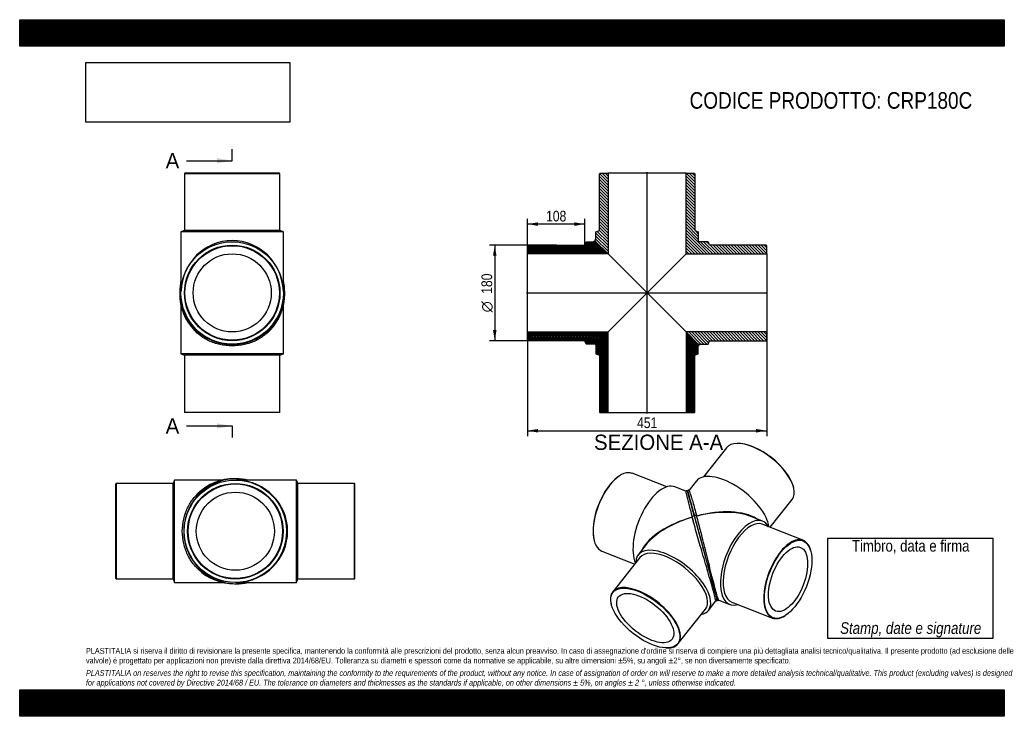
# Model space of a CAD drawing. Header units: millimetres. Extents: x 0 to 1856, y 0 to 1313.
import ezdxf
from ezdxf.enums import TextEntityAlignment as Align
from ezdxf.lldxf.tags import DXFTag

# ---------------------------------------------------------------- set-up
doc = ezdxf.new("R2010")
doc.units = ezdxf.units.MM
doc.header["$LTSCALE"] = 6.25
for name, color, linetype in [('CRP180C', 7, 'Continuous'), ('CRP180C_MIR', 7, 'Continuous'), ('Default', 7, 'Continuous'), ('DV4_Default', 7, 'Continuous')]:
    doc.layers.add(name, color=color, linetype=linetype)
doc.styles.add('SEACAD_Arial_Narrow', font='ARIALN.TTF')
doc.styles.add('SEACAD_Solid_Edge_ANSI', font='seans.ttf')
doc.styles.add('SEACAD_Solid_Edge_ANSI1_Symbols', font='semeca1.ttf')
tags = doc.linetypes.add('CENTER2', pattern=[28.575, 19.05, -3.175, 3.175, -3.175]).pattern_tags.tags
tags[10:11] = [DXFTag(74, 4), DXFTag(75, 0), DXFTag(340, '0'), DXFTag(46, 0.0), DXFTag(50, 0.0), DXFTag(44, 0.0), DXFTag(45, 0.0)]
tags[8:9] = [DXFTag(74, 4), DXFTag(75, 0), DXFTag(340, '0'), DXFTag(46, 0.0), DXFTag(50, 0.0), DXFTag(44, 0.0), DXFTag(45, 0.0)]
tags[6:7] = [DXFTag(74, 4), DXFTag(75, 0), DXFTag(340, '0'), DXFTag(46, 0.0), DXFTag(50, 0.0), DXFTag(44, 0.0), DXFTag(45, 0.0)]
tags[4:5] = [DXFTag(74, 4), DXFTag(75, 0), DXFTag(340, '0'), DXFTag(46, 0.0), DXFTag(50, 0.0), DXFTag(44, 0.0), DXFTag(45, 0.0)]
doc.dimstyles.new('Plastitalia', dxfattribs={"dimtxt": 20, "dimasz": 20, "dimexe": 10, "dimexo": 0, "dimgap": 5, "dimtad": 1, "dimdec": 0, "dimtxsty": 'SEACAD_Arial_Narrow', "dimblk1": '_SE_FILLED', "dimblk2": '_SE_FILLED', "dimsah": 1, "dimcen": 10, "dimadec": 0, "dimazin": 0, "dimtfac": 0.7, "dimtdec": 1, "dimtmove": 0, "dimatfit": 3, "dimfxl": 1, "dimtolj": 1, "dimarcsym": 0})
picture_1 = doc.add_image_def('image1.jpg', size_in_pixel=(4302, 1260))

# ---------------------------------------------------------------- blocks, each defined once
blk = doc.blocks.new('SE')
at = {"layer": 'CRP180C', "color": 7, "linetype": 'Continuous'}
for p, q in [((304.1, 773.9), (304.1, 682.7)), ((497.1, 682.7), (497.1, 773.9)), ((497.1, 682.7), (304.1, 682.7)), ((304.1, 682.7), (310.6, 680.2)), ((490.6, 680.2), (310.6, 680.2)), ((310.6, 680.2), (310.6, 573.2)), ((490.6, 680.2), (497.1, 682.7)), ((490.6, 573.2), (490.6, 680.2)), ((310.6, 573.2), (490.6, 573.2)), ((310.6, 573.2), (311.6, 572.2)), ((489.6, 572.2), (311.6, 572.2)), ((489.6, 572.2), (490.6, 573.2))]:
    blk.add_line(p, q, dxfattribs=at)
for centre, start, end in [((400.6, 796.6), 178.087, 180.3624), ((400.6, 796.6), 359.6376, 1.9411), ((400.6, 796), 180.0032, 224.0192), ((400.6, 796), 316.1134, 359.9982)]:
    blk.add_arc(centre, 99, start, end, dxfattribs=at)
for centre, major_axis, start_param, end_param in [((304.1, 796), (2.5, 0), 2.985852, 3.1433), ((497.1, 796), (-2.5, 0), 3.139885, 3.316687)]:
    blk.add_ellipse(centre, major_axis=major_axis, ratio=0.707107, start_param=start_param, end_param=end_param, dxfattribs=at)
blk.add_open_spline([(497, 802.5), (497.1, 800.9), (497.1, 799.3), (497.1, 797.7)], degree=3, dxfattribs=at)
blk.add_open_spline([(471.9, 727.3), (468.8, 724.1), (465.5, 721.1), (456.6, 714.2), (450.8, 710.6), (438, 704.5), (431, 702), (416.2, 698.6), (408.4, 697.7), (392.8, 697.7), (385, 698.6), (370.1, 702), (363.1, 704.5), (350.3, 710.6), (344.5, 714.2), (335.7, 721), (332.5, 724), (329.5, 727.1)], degree=3, knots=[0.2682504, 0.2682504, 0.2682504, 0.2682504, 0.3125, 0.3125, 0.375, 0.375, 0.4375, 0.4375, 0.5, 0.5, 0.5625, 0.5625, 0.625, 0.625, 0.6875, 0.6875, 0.7308994, 0.7308994, 0.7308994, 0.7308994], dxfattribs=at)
at = {"layer": 'CRP180C_MIR', "color": 7, "linetype": 'Continuous'}
for p, q in [((311.6, 1023.2), (310.6, 1022.2)), ((490.6, 1022.2), (310.6, 1022.2)), ((310.6, 1022.2), (310.6, 915.2)), ((489.6, 1023.2), (311.6, 1023.2)), ((490.6, 1022.2), (489.6, 1023.2)), ((490.6, 915.2), (490.6, 1022.2)), ((310.6, 915.2), (304.1, 912.7)), ((497.1, 912.7), (304.1, 912.7)), ((304.1, 912.7), (304.1, 804.8)), ((490.6, 915.2), (310.6, 915.2)), ((497.1, 912.7), (490.6, 915.2)), ((497.1, 804.8), (497.1, 912.7)), ((304.2, 801.2), (304.2, 801.3)), ((304.2, 801.3), (304.2, 801.3)), ((497, 801.3), (497, 801.2)), ((497, 801.3), (497, 801.3))]:
    blk.add_line(p, q, dxfattribs=at)
for radius in [96.5, 90, 89, 73.6]:
    blk.add_circle((400.6, 797.7), radius, dxfattribs=at)
for centre, radius, start, end in [((401.4, 799.5), 99.8, 167.157, 180.009), ((399.8, 799.5), 99.8, 359.9889, 12.846), ((400.6, 799.5), 99, 179.9988, 0.0012)]:
    blk.add_arc(centre, radius, start, end, dxfattribs=at)
for centre, major_axis, ratio, start_param, end_param in [((400.6, 797.7), (0, -98.5), 0.979695, 1.60706, 4.676125), ((304.1, 799.5), (2.5, 0), 0.707107, 1.545152, 3.139887), ((497.1, 799.5), (-2.5, 0), 0.707107, 3.143298, 4.738033)]:
    blk.add_ellipse(centre, major_axis=major_axis, ratio=ratio, start_param=start_param, end_param=end_param, dxfattribs=at)
for points in [[(304.1, 804.8), (304.1, 803.6), (304.1, 802.5), (304.2, 801.3)], [(497, 801.3), (497.1, 802.5), (497.1, 803.6), (497.1, 804.8)]]:
    blk.add_open_spline(points, degree=3, dxfattribs=at)
blk = doc.blocks.new('SE1')
at = {"layer": 'CRP180C', "color": 7, "linetype": 'Continuous'}
for p, q in [((182.1, 438.7), (181.1, 437.7)), ((181.1, 259.7), (181.1, 437.7)), ((182.1, 438.7), (182.1, 258.7)), ((289.1, 438.7), (182.1, 438.7)), ((291.6, 445.2), (289.1, 438.7)), ((289.1, 258.7), (289.1, 438.7)), ((291.6, 252.2), (291.6, 445.2)), ((382.8, 445.2), (291.6, 445.2)), ((181.1, 259.7), (182.1, 258.7)), ((182.1, 258.7), (289.1, 258.7)), ((289.1, 258.7), (291.6, 252.2)), ((291.6, 252.2), (382.8, 252.2))]:
    blk.add_line(p, q, dxfattribs=at)
for centre, start, end in [((404.9, 348.7), 90.0032, 134.0192), ((405.5, 348.7), 88.0182, 90.3624), ((404.9, 348.7), 226.1134, 269.9982), ((405.5, 348.7), 269.6376, 271.987)]:
    blk.add_arc(centre, 99, start, end, dxfattribs=at)
for centre, major_axis, start_param, end_param in [((404.9, 445.2), (0, -2.5), 2.985852, 3.1433), ((404.9, 252.2), (0, 2.5), 3.139885, 3.316687)]:
    blk.add_ellipse(centre, major_axis=major_axis, ratio=0.707107, start_param=start_param, end_param=end_param, dxfattribs=at)
blk.add_open_spline([(336.2, 277.4), (333, 280.4), (330, 283.8), (323.1, 292.6), (319.5, 298.4), (313.4, 311.2), (310.9, 318.2), (307.5, 333), (306.6, 340.9), (306.6, 356.5), (307.5, 364.3), (310.9, 379.1), (313.4, 386.1), (319.5, 398.9), (323.1, 404.7), (329.9, 413.5), (332.9, 416.8), (336, 419.8)], degree=3, knots=[0.2682504, 0.2682504, 0.2682504, 0.2682504, 0.3125, 0.3125, 0.375, 0.375, 0.4375, 0.4375, 0.5, 0.5, 0.5625, 0.5625, 0.625, 0.625, 0.6875, 0.6875, 0.7308994, 0.7308994, 0.7308994, 0.7308994], dxfattribs=at)
blk.add_open_spline([(411.4, 252.3), (409.8, 252.2), (408.2, 252.2), (406.6, 252.2)], degree=3, dxfattribs=at)
at = {"layer": 'CRP180C_MIR', "color": 7, "linetype": 'Continuous'}
for p, q in [((410.1, 445.1), (410.2, 445.1)), ((410.2, 445.1), (410.2, 445.1)), ((521.6, 445.2), (413.7, 445.2)), ((521.6, 252.2), (521.6, 445.2)), ((524.1, 438.7), (521.6, 445.2)), ((524.1, 258.7), (524.1, 438.7)), ((631.1, 438.7), (524.1, 438.7)), ((631.1, 258.7), (631.1, 438.7)), ((632.1, 437.7), (631.1, 438.7)), ((632.1, 259.7), (632.1, 437.7)), ((410.2, 252.2), (410.1, 252.2)), ((410.2, 252.2), (410.2, 252.2)), ((413.7, 252.2), (521.6, 252.2)), ((521.6, 252.2), (524.1, 258.7)), ((524.1, 258.7), (631.1, 258.7)), ((631.1, 258.7), (632.1, 259.7))]:
    blk.add_line(p, q, dxfattribs=at)
for radius in [96.5, 90, 89, 73.6]:
    blk.add_circle((406.6, 348.7), radius, dxfattribs=at)
for centre, radius, start, end in [((408.4, 348.7), 99, 89.9988, 270.0012), ((408.4, 347.9), 99.8, 77.157, 90.009), ((408.4, 349.5), 99.8, 269.9889, 282.846)]:
    blk.add_arc(centre, radius, start, end, dxfattribs=at)
for centre, major_axis, ratio, start_param, end_param in [((408.4, 445.2), (0, -2.5), 0.707107, 1.545152, 3.139887), ((406.6, 348.7), (-98.5, 0), 0.979695, 1.60706, 4.676125), ((408.4, 252.2), (0, 2.5), 0.707107, 3.143298, 4.738033)]:
    blk.add_ellipse(centre, major_axis=major_axis, ratio=ratio, start_param=start_param, end_param=end_param, dxfattribs=at)
for points in [[(413.7, 445.2), (412.5, 445.2), (411.4, 445.1), (410.2, 445.1)], [(410.2, 252.2), (411.4, 252.2), (412.5, 252.2), (413.7, 252.2)]]:
    blk.add_open_spline(points, degree=3, dxfattribs=at)
blk = doc.blocks.new('SE2')
at = {"layer": 'CRP180C', "color": 7, "linetype": 'Continuous'}
for p, q in [((1131.4, 453.5), (1130.6, 453)), ((1219.8, 432.3), (1154.9, 457.8)), ((1255.9, 424.3), (1235.4, 432.4)), ((1266.8, 379.3), (1267.8, 375.3)), ((1267.9, 375), (1267.9, 375)), ((1082.9, 331.1), (1083.2, 330.2)), ((1181.2, 323.7), (1165.9, 304.3)), ((1097.5, 311.1), (1159.4, 286.9)), ((1169.1, 299.2), (1118, 234.5)), ((1115.3, 211.1), (1115.5, 210.2)), ((1298.4, 199.6), (1312.4, 217.3)), ((1241.6, 136.9), (1292.7, 201.6)), ((1218.6, 128.8), (1219.5, 128.8))]:
    blk.add_line(p, q, dxfattribs=at)
for centre, radius, start, end in [((25065.1, 6734.2), 24627.7, 195.18671, 195.31221), ((1718.9, 338.2), 421.2, 194.8102, 196.2867)]:
    blk.add_arc(centre, radius, start, end, dxfattribs=at)
for centre, major_axis, ratio, start_param, end_param in [((1125.5, 384.7), (28.4, 72.5), 0.47604, 0.571993, 2.569599), ((1126.2, 384.4), (-28.7, -73.3), 0.47604, 3.141593, 6.283185), ((1204.6, 353.7), (-30.8, -78.6), 0.47604, 3.141593, 5.844304), ((1287.1, 321.5), (21, -77.4), 0.001558, 2.356568, 3.140438), ((1287.1, 321.5), (21, -77.4), 0.001558, 3.539666, 3.920988), ((1287.1, 321.5), (116.8, 30.4), 0.469924, 1.61278, 2.756064), ((1287.1, 321.5), (116.1, 32.7), 0.469934, 1.603613, 2.418481), ((1270, 375.6), (2.11, 0.57), 0.671516, 0.002303, 3.16954), ((1232.1, 251.9), (66.3, -52.3), 0.473626, 0, 3.51072), ((1287.1, 321.5), (116.1, 32.7), 0.469934, -3.864704, -3.716082), ((1230.9, 250.4), (61.8, -48.8), 0.473626, 0, 3.141593), ((1179.8, 185.7), (-61.8, 48.8), 0.473626, 2.573805, 6.283185), ((1179.8, 185.7), (-61.8, 48.8), 0.473626, 0, 0.567788), ((1232.1, 251.9), (66.3, -52.3), 0.473626, 5.914058, 6.283185)]:
    blk.add_ellipse(centre, major_axis=major_axis, ratio=ratio, start_param=start_param, end_param=end_param, dxfattribs=at)
for major_axis in [(61.1, -48.3), (50.5, -39.9)]:
    blk.add_ellipse((1179.4, 185.1), major_axis=major_axis, ratio=0.473626, dxfattribs=at)
for points, degree, knots in [([(1260.1, 420.7), (1260.1, 420.7), (1259.9, 421.3), (1259.7, 422.3), (1259.4, 423.1), (1259.2, 423.7), (1259, 424.1), (1258.8, 424.4), (1258.5, 424.6), (1258.2, 424.8), (1258.1, 424.8), (1257.9, 424.9), (1257.5, 424.9), (1257, 424.9), (1256.6, 424.8), (1256.3, 424.7), (1256.1, 424.5), (1255.9, 424.4), (1255.8, 424.3), (1255.8, 424.3)], 3, [0.8783962, 0.8783962, 0.8783962, 0.8783962, 0.8790217, 0.9102313, 0.9318793, 0.949945, 0.9644274, 0.9753641, 0.9827925, 0.9852344, 0.98616, 0.9869558, 0.989017, 0.9916734, 0.9943939, 0.9951911, 0.9960497, 0.9984635, 1, 1, 1, 1]), ([(1255.8, 424.3), (1255.8, 424.3), (1255.8, 424.1), (1256, 422.9), (1256.2, 421.5), (1257.1, 417.4), (1257.7, 414.9), (1259.1, 408.9), (1260, 405.4), (1262.5, 395.1), (1264.5, 387.5), (1266.8, 379.1)], 3, [0.6610328, 0.6610328, 0.6610328, 0.6610328, 0.6875, 0.6875, 0.75, 0.75, 0.8125, 0.8125, 0.875, 0.875, 0.9829409, 0.9829409, 0.9829409, 0.9829409]), ([(1272.1, 376.2), (1271.4, 378.8), (1270.7, 381.3), (1269.4, 386.1), (1268.8, 388.4), (1267.6, 392.9), (1267, 395), (1265.9, 399.1), (1265.4, 401), (1264.4, 404.6), (1264, 406.3), (1263.1, 409.6), (1262.7, 411.1), (1261.9, 413.9), (1261.6, 415.1), (1261.1, 416.8), (1261, 417.4), (1260.7, 418.4), (1260.6, 418.9), (1260.2, 420.4), (1260, 421.3), (1259.7, 422.3), (1259.6, 422.6), (1259.5, 423), (1259.5, 423.2), (1259.5, 423.3), (1259.4, 423.3), (1259.5, 423.3), (1259.5, 423.2), (1259.6, 423), (1259.6, 422.8), (1259.7, 422.4), (1259.8, 422.1), (1260, 421.5), (1260.1, 421.2), (1260.3, 420.5), (1260.4, 420.1), (1260.7, 418.8), (1261, 417.8), (1261.5, 416), (1261.7, 415.3), (1262.1, 414), (1262.3, 413.3), (1262.7, 411.7), (1262.9, 410.9), (1263.4, 409.2), (1263.6, 408.4), (1264.1, 406.4), (1264.4, 405.3), (1265.1, 403), (1265.4, 401.8), (1266.1, 399.4), (1266.4, 398.1), (1267.1, 395.5), (1267.5, 394.2), (1268.2, 391.5), (1268.6, 390.1), (1269.4, 387.2), (1269.8, 385.8), (1270.6, 382.8), (1271, 381.4), (1271.7, 378.8), (1272, 377.7), (1272.3, 376.6)], 3, [0, 0, 0, 0, 0.03125, 0.03125, 0.0625, 0.0625, 0.09375, 0.09375, 0.125, 0.125, 0.15625, 0.15625, 0.1875, 0.1875, 0.21875, 0.21875, 0.234375, 0.234375, 0.25, 0.25, 0.2890625, 0.2890625, 0.3085938, 0.3085938, 0.328125, 0.328125, 0.34375, 0.34375, 0.359375, 0.359375, 0.375, 0.375, 0.390625, 0.390625, 0.4042969, 0.4042969, 0.4179687, 0.4179687, 0.4453125, 0.4453125, 0.4589844, 0.4589844, 0.4726563, 0.4726563, 0.4863281, 0.4863281, 0.5, 0.5, 0.515625, 0.515625, 0.53125, 0.53125, 0.546875, 0.546875, 0.5625, 0.5625, 0.578125, 0.578125, 0.59375, 0.59375, 0.609375, 0.609375, 0.6205262, 0.6205262, 0.6205262, 0.6205262]), ([(1312.4, 217.3), (1312.4, 217.4), (1312.4, 217.6), (1312.3, 218.8), (1311.9, 220.6), (1310.6, 225.9), (1309.6, 229.5), (1307.2, 238.3), (1305.7, 243.6), (1302.5, 255.1), (1300.6, 261.3), (1296.9, 274.1), (1295, 280.6), (1291.1, 293.8), (1289.2, 300.3), (1283.5, 319.6), (1279.9, 331.9), (1275, 349.1), (1273.5, 354.6), (1270.5, 365.2), (1269.2, 370.2), (1267.9, 375)], 3, [0.3467021, 0.3467021, 0.3467021, 0.3467021, 0.375, 0.375, 0.4375, 0.4375, 0.5, 0.5, 0.5625, 0.5625, 0.625, 0.625, 0.6875, 0.6875, 0.75, 0.75, 0.875, 0.875, 0.9375, 0.9375, 1, 1, 1, 1]), ([(1272.1, 376.2), (1272.9, 373.3), (1273.7, 370.2), (1274.5, 367.2), (1275.4, 364), (1277.1, 357.6), (1278.9, 350.8), (1280.8, 343.9), (1282.7, 336.8), (1283.7, 333.2), (1284.7, 329.6), (1285.7, 325.9), (1286.7, 322.3)], 2, [0, 0, 0, 0.125, 0.125, 0.25, 0.25, 0.5, 0.5, 0.75, 0.75, 0.875, 0.875, 1, 1, 1]), ([(1286.7, 322.3), (1288, 317.2), (1289.4, 312.2), (1290.8, 307.1), (1292.1, 302.2), (1293.5, 297.1), (1294.8, 292.2), (1296.2, 287.3), (1297.5, 282.5)], 2, [0, 0, 0, 0.25, 0.25, 0.5, 0.5, 0.75, 0.75, 1, 1, 1]), ([(1312.3, 217.3), (1312.6, 217.3), (1312.8, 217.3), (1313.1, 217.4), (1313.4, 217.5), (1313.6, 217.6), (1313.9, 217.8), (1314.1, 218), (1314.4, 218.5), (1314.6, 219.8), (1314.3, 220.9), (1314, 221.8), (1313.9, 222.2)], 3, [0, 0, 0, 0, 0.0055062, 0.0071419, 0.0086556, 0.0120315, 0.0161756, 0.0242823, 0.034386, 0.0998127, 0.1689516, 0.2163764, 0.2163764, 0.2163764, 0.2163764])]:
    blk.add_open_spline(points, degree=degree, knots=knots, dxfattribs=at)
blk.add_open_spline([(1267.8, 375.3), (1269, 370.9), (1269.7, 368.4), (1269.9, 367.8)], degree=3, dxfattribs=at)
at = {"layer": 'CRP180C_MIR', "color": 7, "linetype": 'Continuous'}
for p, q in [((1332.5, 506.1), (1289.1, 451.2)), ((1355.5, 514.1), (1354.6, 514.1)), ((1275.7, 443.4), (1262, 426)), ((1458.8, 431.9), (1458.6, 432.7)), ((1414.7, 356.1), (1456.1, 408.5)), ((1276.2, 377.6), (1275.3, 380.9)), ((1278.2, 370), (1276.2, 377.6)), ((1400.2, 367.9), (1377.3, 376.8)), ((1476.6, 331.9), (1400, 361.9)), ((1491.2, 311.9), (1491, 312.8)), ((1317.8, 218.8), (1338.7, 210.6)), ((1342.6, 215.2), (1419.2, 185.2)), ((1442.7, 189.5), (1443.5, 190))]:
    blk.add_line(p, q, dxfattribs=at)
blk.add_arc((26462.6, 7129.1), 26079.9, 195.21984, 195.33834, dxfattribs=at)
for centre, major_axis, ratio, start_param, end_param in [((1394.3, 457.3), (61.8, -48.8), 0.473626, 0, 3.141593), ((1394.8, 457.9), (-61.1, 48.3), 0.473626, 3.70938, 5.715398), ((1342, 391), (66.3, -52.3), 0.473626, 0.437938, 3.141593), ((1274.2, 376.7), (2.11, 0.57), 0.671516, -0.02334, 3.143896), ((1287.1, 321.5), (-116.1, -32.7), 0.469934, 3.526856, 4.672677), ((1287.1, 321.5), (-116.8, -30.4), 0.469924, 3.873115, 4.681845), ((1369.5, 289.2), (30.8, 78.6), 0.47604, 0, 3.51072), ((1287.1, 321.5), (-116.8, -30.4), 0.469924, 3.716045, 3.873115), ((1371.3, 288.5), (28.7, 73.3), 0.47604, 0, 3.141593), ((1369.5, 289.2), (30.8, 78.6), 0.47604, 5.914058, 6.283185), ((1447.9, 258.5), (-28.7, -73.3), 0.47604, 2.569599, 6.283185), ((1447.9, 258.5), (-28.7, -73.3), 0.47604, 0, 0.571993)]:
    blk.add_ellipse(centre, major_axis=major_axis, ratio=ratio, start_param=start_param, end_param=end_param, dxfattribs=at)
for major_axis in [(28.4, 72.5), (23.5, 60)]:
    blk.add_ellipse((1448.6, 258.2), major_axis=major_axis, ratio=0.47604, dxfattribs=at)
for points, knots in [([(1262.1, 426), (1262, 426), (1261.8, 426.1), (1261.4, 426.1), (1261.1, 426), (1261, 426), (1260.8, 425.9), (1260.6, 425.9), (1260.4, 425.8), (1260.1, 425.5), (1259.9, 425.3), (1259.8, 425), (1259.8, 424.7), (1259.7, 424), (1259.8, 422.8), (1260.1, 421.3), (1260.5, 419.7), (1260.9, 418), (1261.5, 415.9), (1262.1, 413.4), (1263, 410.3), (1264, 406.6), (1265.1, 402.2), (1266.5, 397.1), (1268.1, 391.1), (1270, 384.2), (1271.3, 379.5), (1272.1, 376.5)], [0, 0, 0, 0, 0.001127, 0.007872, 0.009453, 0.010324, 0.012057, 0.014137, 0.016686, 0.023423, 0.040199, 0.061698, 0.083186, 0.104567, 0.171161, 0.220977, 0.270377, 0.319892, 0.373495, 0.432295, 0.496332, 0.565802, 0.640746, 0.721405, 0.808018, 0.900795, 1, 1, 1, 1]), ([(1262, 426), (1262.1, 426), (1262.2, 425.8), (1262.6, 424.7), (1263.1, 423.3), (1264.3, 419.4), (1265.1, 416.9), (1266.9, 411), (1267.9, 407.6), (1271.1, 396.3), (1273.6, 387.3), (1276.3, 377.3)], [0.6594835, 0.6594835, 0.6594835, 0.6594835, 0.6875, 0.6875, 0.75, 0.75, 0.8125, 0.8125, 0.875, 0.875, 1, 1, 1, 1]), ([(1272.1, 376.5), (1272.7, 374), (1273.8, 369.9), (1275.7, 363.2), (1277.3, 357.3), (1278.7, 352), (1279.9, 347.5), (1281, 343.4), (1282.1, 339.6), (1283.7, 333.4), (1286.1, 324.7), (1289.2, 313.4), (1292.1, 302.7), (1294.7, 292.8), (1297.2, 283.9), (1299.6, 275.1), (1301.9, 266.4), (1304.2, 258), (1306.1, 251), (1307.7, 245.2), (1308.9, 240.6), (1310.1, 236.4), (1311.1, 232.6), (1312, 229.3), (1312.8, 226.4), (1313.5, 224), (1314, 222.1), (1314.5, 220.5), (1314.8, 219.6), (1315.1, 219.1), (1315.3, 218.9), (1315.6, 218.7), (1316, 218.5), (1316.3, 218.4), (1316.7, 218.4), (1317, 218.5), (1317.3, 218.5), (1317.6, 218.6), (1317.8, 218.7), (1317.8, 218.8), (1317.9, 218.8)], [0, 0, 0, 0, 0.044616, 0.084564, 0.119624, 0.149663, 0.174619, 0.195389, 0.215985, 0.236859, 0.293682, 0.351111, 0.408394, 0.45132, 0.494119, 0.536825, 0.579412, 0.621839, 0.664182, 0.692327, 0.720437, 0.748586, 0.776667, 0.804768, 0.833095, 0.862056, 0.89179, 0.921659, 0.963103, 0.972797, 0.981456, 0.987835, 0.990256, 0.992239, 0.993897, 0.995695, 0.996878, 0.998235, 0.999748, 1, 1, 1, 1]), ([(1272.1, 376.2), (1272.2, 375.9), (1272.3, 375.3), (1272.5, 374.5), (1272.8, 373.6), (1273, 372.8), (1273.2, 371.9), (1273.5, 371.1), (1273.8, 369.7), (1274.5, 367.4), (1275.6, 363.2), (1277.1, 357.6), (1278.5, 352.5), (1279.8, 347.6), (1280.8, 344.1), (1282, 339.4), (1282.9, 336.1), (1283.7, 333.1), (1284.2, 331.3), (1284.7, 329.5), (1285.2, 327.7), (1285.7, 325.9), (1286.2, 324.1), (1286.5, 322.9), (1286.7, 322.3)], [0, 0, 0, 0, 0.017794, 0.035616, 0.053463, 0.071335, 0.08923, 0.107149, 0.125088, 0.17341, 0.250049, 0.37492, 0.500037, 0.537325, 0.642927, 0.692495, 0.785718, 0.81655, 0.847317, 0.878015, 0.908636, 0.939178, 0.969634, 1, 1, 1, 1]), ([(1317.8, 218.8), (1317.7, 218.8), (1317.6, 219), (1317.1, 220.1), (1316.5, 221.8), (1314.9, 227), (1313.9, 230.6), (1311.4, 239.5), (1310, 244.8), (1307.1, 256.3), (1305.5, 262.6), (1302.2, 275.5), (1300.6, 282.2), (1297.3, 295.4), (1295.6, 302), (1290.8, 321.5), (1287.6, 334), (1283.2, 351.3), (1281.7, 356.9), (1279.7, 364.8), (1279, 367.3), (1278.3, 369.9)], [0.3473652, 0.3473652, 0.3473652, 0.3473652, 0.375, 0.375, 0.4375, 0.4375, 0.5, 0.5, 0.5625, 0.5625, 0.625, 0.625, 0.6875, 0.6875, 0.75, 0.75, 0.875, 0.875, 0.9375, 0.9375, 0.9685882, 0.9685882, 0.9685882, 0.9685882]), ([(1286.7, 322.3), (1286.7, 322.1), (1286.8, 321.9), (1288.6, 315.1), (1290.4, 308.4), (1294, 295.3), (1295.8, 288.8), (1297.5, 282.5)], [0, 0, 0, 0, 0.014734, 0.014734, 0.507367, 0.507367, 1, 1, 1, 1]), ([(1311.6, 230.5), (1312, 229.1), (1312.4, 227.9), (1313.3, 224.3), (1313.8, 222.5), (1314.5, 220.3), (1314.6, 219.9), (1314.5, 220.1)], [0, 0, 0, 0, 0.184378, 0.184378, 0.592189, 0.592189, 1, 1, 1, 1])]:
    blk.add_open_spline(points, degree=3, knots=knots, dxfattribs=at)
blk = doc.blocks.new('SE4')
at = {"color": 7, "linetype": 'Continuous', "style": 'SEACAD_Solid_Edge_ANSI'}
blk.add_text('A', height=28.8, dxfattribs=at).set_placement((275.2, 1061.1), align=Align.TOP_LEFT)
blk = doc.blocks.new('SE5')
at = {"color": 7, "linetype": 'Continuous', "style": 'SEACAD_Solid_Edge_ANSI'}
blk.add_text('A', height=28.8, dxfattribs=at).set_placement((275.2, 561.3), align=Align.TOP_LEFT)
blk = doc.blocks.new('SEANNOT_GROUP')
at = {"linetype": 'Continuous'}
blk.add_hatch(color=7, dxfattribs=at).paths.add_polyline_path([(371.8, 1041.9), (400.6, 1046.7), (371.8, 1051.5)])
at = {"color": 7, "linetype": 'Continuous'}
blk.add_lwpolyline([(314.3, 1046.7), (400.6, 1046.7)], dxfattribs=at)
blk = doc.blocks.new('SEANNOT_GROUP1')
at = {"linetype": 'Continuous'}
blk.add_hatch(color=7, dxfattribs=at).paths.add_polyline_path([(371.8, 542.2), (400.6, 547), (371.8, 551.8)])
at = {"color": 7, "linetype": 'Continuous'}
blk.add_lwpolyline([(314.3, 547), (400.6, 547)], dxfattribs=at)
blk = doc.blocks.new('SE3')
at = {"layer": 'Default', "color": 7, "linetype": 'CENTER2'}
for p, q in [((400.6, 1046.7), (400.6, 1068.3)), ((400.6, 547), (400.6, 525.4))]:
    blk.add_line(p, q, dxfattribs=at)
at = {"layer": 'Default', "color": 7, "linetype": 'CENTER2', "const_width": 0.0001}
blk.add_lwpolyline([(400.6, 1046.7), (400.6, 547)], dxfattribs=at)
at = {"layer": 'Default'}
for name in ['SE4', 'SEANNOT_GROUP', 'SE5', 'SEANNOT_GROUP1']:
    blk.add_blockref(name, (0, 0), dxfattribs=at)
blk = doc.blocks.new('SE6')
at = {"layer": 'CRP180C', "linetype": 'Continuous'}
h = blk.add_hatch(dxfattribs=at)
h.set_pattern_fill('LINE', scale=0.629921, angle=45, style=0)
edge = h.paths.add_edge_path()
edge.add_line((957.4, 886.7), (957.4, 871.3))
edge.add_line((957.4, 871.3), (1109.3, 871.3))
edge.add_line((1109.3, 871.3), (1085.8, 894.8))
edge.add_spline(control_points=[(1085.8, 894.8), (1084.6, 896), (1083.1, 895.7), (1082.2, 894.8), (1082.1, 894.7), (1081.9, 894.5), (1081.8, 894.2)], knot_values=[0.75, 0.75, 0.75, 0.75, 1, 1, 1, 1.06428, 1.06428, 1.06428, 1.06428], weights=[0.5, 0.5, 0.666667, 1, 0.914293, 0.839604, 0.775934], degree=3, periodic=0)
edge.add_line((1081.8, 894.2), (1067.9, 894.2))
edge.add_line((1067.9, 894.2), (1065.4, 887.7))
edge.add_line((1065.4, 887.7), (958.4, 887.7))
edge.add_line((958.4, 887.7), (957.4, 886.7))
h = blk.add_hatch(dxfattribs=at)
h.set_pattern_fill('LINE', scale=0.629921, angle=45, style=0)
edge = h.paths.add_edge_path()
edge.add_line((1065.4, 707.7), (1067.9, 701.2))
edge.add_line((1067.9, 701.2), (1084.4, 701.2))
edge.add_arc((1084.4, 699.2), 2, 0, 90, ccw=False)
edge.add_line((1086.4, 699.2), (1086.4, 682.7))
edge.add_line((1086.4, 682.7), (1092.9, 680.2))
edge.add_line((1092.9, 680.2), (1092.9, 573.2))
edge.add_line((1092.9, 573.2), (1093.9, 572.2))
edge.add_line((1093.9, 572.2), (1109.3, 572.2))
edge.add_line((1109.3, 572.2), (1109.3, 724.1))
edge.add_line((1109.3, 724.1), (957.4, 724.1))
edge.add_line((957.4, 724.1), (957.4, 708.7))
edge.add_line((957.4, 708.7), (958.4, 707.7))
edge.add_line((958.4, 707.7), (1065.4, 707.7))
h = blk.add_hatch(dxfattribs=at)
h.set_pattern_fill('LINE', scale=0.629921, angle=45, style=0)
edge = h.paths.add_edge_path()
edge.add_line((1272.9, 573.2), (1272.9, 680.2))
edge.add_line((1272.9, 680.2), (1279.4, 682.7))
edge.add_line((1279.4, 682.7), (1279.4, 697.7))
edge.add_spline(control_points=[(1279.4, 697.7), (1280.3, 698.6), (1280.5, 700.1), (1279.4, 701.2)], knot_values=[0.75, 0.75, 0.75, 0.75, 1, 1, 1, 1], weights=[1, 0.666667, 0.5, 0.5], degree=3, periodic=0)
edge.add_line((1279.4, 701.2), (1256.5, 724.1))
edge.add_line((1256.5, 724.1), (1256.5, 572.2))
edge.add_line((1256.5, 572.2), (1271.9, 572.2))
edge.add_line((1271.9, 572.2), (1272.9, 573.2))
at = {"layer": 'CRP180C_MIR', "linetype": 'Continuous'}
h = blk.add_hatch(dxfattribs=at)
h.set_pattern_fill('LINE', scale=1.25984, angle=135, style=0)
edge = h.paths.add_edge_path()
edge.add_line((1092.9, 1022.2), (1092.9, 915.2))
edge.add_line((1092.9, 915.2), (1086.4, 912.7))
edge.add_line((1086.4, 912.7), (1086.4, 898.8))
edge.add_spline(control_points=[(1086.4, 898.8), (1086.1, 898.7), (1086, 898.5), (1085.8, 898.4), (1084.9, 897.5), (1084.6, 896), (1085.8, 894.8)], knot_values=[0.75, 0.75, 0.75, 0.75, 0.81428, 0.81428, 0.81428, 1.06428, 1.06428, 1.06428, 1.06428], weights=[0.775934, 0.839604, 0.914293, 1, 0.666667, 0.5, 0.5], degree=3, periodic=0)
edge.add_line((1085.8, 894.8), (1109.3, 871.3))
edge.add_line((1109.3, 871.3), (1109.3, 1023.2))
edge.add_line((1109.3, 1023.2), (1093.9, 1023.2))
edge.add_line((1093.9, 1023.2), (1092.9, 1022.2))
h = blk.add_hatch(dxfattribs=at)
h.set_pattern_fill('LINE', scale=1.25984, angle=135, style=0)
edge = h.paths.add_edge_path()
edge.add_line((1272.9, 1022.2), (1271.9, 1023.2))
edge.add_line((1271.9, 1023.2), (1256.5, 1023.2))
edge.add_line((1256.5, 1023.2), (1256.5, 871.3))
edge.add_line((1256.5, 871.3), (1408.4, 871.3))
edge.add_line((1408.4, 871.3), (1408.4, 886.7))
edge.add_line((1408.4, 886.7), (1407.4, 887.7))
edge.add_line((1407.4, 887.7), (1300.4, 887.7))
edge.add_line((1300.4, 887.7), (1297.9, 894.2))
edge.add_line((1297.9, 894.2), (1281.4, 894.2))
edge.add_arc((1281.4, 896.2), 2, 180, 270, ccw=False)
edge.add_line((1279.4, 896.2), (1279.4, 912.7))
edge.add_line((1279.4, 912.7), (1272.9, 915.2))
edge.add_line((1272.9, 915.2), (1272.9, 1022.2))
h = blk.add_hatch(dxfattribs=at)
h.set_pattern_fill('LINE', scale=1.25984, angle=135, style=0)
edge = h.paths.add_edge_path()
edge.add_line((1408.4, 708.7), (1408.4, 724.1))
edge.add_line((1408.4, 724.1), (1256.5, 724.1))
edge.add_line((1256.5, 724.1), (1279.4, 701.2))
edge.add_spline(control_points=[(1279.4, 701.2), (1280.5, 700.1), (1282, 700.3), (1282.9, 701.2)], knot_values=[0.75, 0.75, 0.75, 0.75, 1, 1, 1, 1], weights=[0.5, 0.5, 0.666667, 1], degree=3, periodic=0)
edge.add_line((1282.9, 701.2), (1297.9, 701.2))
edge.add_line((1297.9, 701.2), (1300.4, 707.7))
edge.add_line((1300.4, 707.7), (1407.4, 707.7))
edge.add_line((1407.4, 707.7), (1408.4, 708.7))
at = {"layer": 'CRP180C', "color": 7, "linetype": 'Continuous'}
for p, q in [((1065.4, 887.7), (1067.9, 894.2)), ((1067.9, 894.2), (1081.8, 894.2)), ((1085.8, 894.8), (1109.3, 871.3)), ((957.4, 886.7), (958.4, 887.7)), ((957.4, 871.3), (957.4, 886.7)), ((958.4, 887.7), (1065.4, 887.7)), ((957.4, 724.1), (957.4, 871.3)), ((1109.3, 871.3), (957.4, 871.3)), ((1182.9, 797.7), (1109.3, 871.3)), ((1109.3, 724.1), (1182.9, 797.7)), ((1182.9, 797.7), (1256.5, 724.1)), ((957.4, 708.7), (957.4, 724.1)), ((957.4, 724.1), (1109.3, 724.1)), ((1109.3, 572.2), (1109.3, 724.1)), ((1256.5, 724.1), (1256.5, 572.2)), ((1256.5, 724.1), (1279.4, 701.2)), ((958.4, 707.7), (957.4, 708.7)), ((1065.4, 707.7), (958.4, 707.7)), ((1067.9, 701.2), (1065.4, 707.7)), ((1084.4, 701.2), (1067.9, 701.2)), ((1086.4, 699.2), (1086.4, 682.7)), ((1279.4, 682.7), (1279.4, 697.7)), ((1086.4, 682.7), (1092.9, 680.2)), ((1092.9, 680.2), (1092.9, 573.2)), ((1272.9, 680.2), (1279.4, 682.7)), ((1272.9, 573.2), (1272.9, 680.2)), ((1093.9, 572.2), (1092.9, 573.2)), ((1093.9, 572.2), (1109.3, 572.2)), ((1109.3, 572.2), (1256.5, 572.2)), ((1256.5, 572.2), (1271.9, 572.2)), ((1272.9, 573.2), (1271.9, 572.2))]:
    blk.add_line(p, q, dxfattribs=at)
blk.add_arc((1084.4, 699.2), 2, 0, 90, dxfattribs=at)
blk.add_rational_spline([(1081.8, 894.2), (1081.9, 894.5), (1082.1, 894.7), (1082.2, 894.8), (1083.1, 895.7), (1084.6, 896), (1085.8, 894.8)], [0.775933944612, 0.839604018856, 0.914292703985, 1, 0.666666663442, 0.499999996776, 0.5], degree=3, knots=[0, 0, 0, 0, 0.204532, 0.204532, 0.204532, 1, 1, 1, 1], dxfattribs=at)
blk.add_rational_spline([(1279.4, 701.2), (1280.5, 700.1), (1280.3, 698.6), (1279.4, 697.7)], [0.5, 0.5, 0.666666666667, 1], degree=3, dxfattribs=at)
at = {"layer": 'CRP180C_MIR', "color": 7, "linetype": 'Continuous'}
for p, q in [((1092.9, 1022.2), (1093.9, 1023.2)), ((1092.9, 915.2), (1092.9, 1022.2)), ((1093.9, 1023.2), (1109.3, 1023.2)), ((1256.5, 1023.2), (1109.3, 1023.2)), ((1109.3, 1023.2), (1109.3, 871.3)), ((1256.5, 1023.2), (1271.9, 1023.2)), ((1256.5, 871.3), (1256.5, 1023.2)), ((1271.9, 1023.2), (1272.9, 1022.2)), ((1272.9, 1022.2), (1272.9, 915.2)), ((1086.4, 912.7), (1092.9, 915.2)), ((1086.4, 898.8), (1086.4, 912.7)), ((1272.9, 915.2), (1279.4, 912.7)), ((1279.4, 912.7), (1279.4, 896.2)), ((1109.3, 871.3), (1085.8, 894.8)), ((1297.9, 894.2), (1281.4, 894.2)), ((1300.4, 887.7), (1297.9, 894.2)), ((1407.4, 887.7), (1300.4, 887.7)), ((1407.4, 887.7), (1408.4, 886.7)), ((1408.4, 871.3), (1408.4, 886.7)), ((1182.9, 797.7), (1109.3, 871.3)), ((1256.5, 871.3), (1182.9, 797.7)), ((1256.5, 871.3), (1408.4, 871.3)), ((1408.4, 871.3), (1408.4, 724.1)), ((1182.9, 797.7), (1256.5, 724.1)), ((1408.4, 724.1), (1256.5, 724.1)), ((1279.4, 701.2), (1256.5, 724.1)), ((1408.4, 708.7), (1408.4, 724.1)), ((1297.9, 701.2), (1300.4, 707.7)), ((1300.4, 707.7), (1407.4, 707.7)), ((1408.4, 708.7), (1407.4, 707.7)), ((1282.9, 701.2), (1297.9, 701.2))]:
    blk.add_line(p, q, dxfattribs=at)
blk.add_arc((1281.4, 896.2), 2, 180, 270, dxfattribs=at)
blk.add_rational_spline([(1085.8, 894.8), (1084.6, 896), (1084.9, 897.5), (1085.8, 898.4), (1086, 898.5), (1086.1, 898.7), (1086.4, 898.8)], [0.5, 0.499999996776, 0.666666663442, 1, 0.914292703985, 0.839604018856, 0.775933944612], degree=3, knots=[0, 0, 0, 0, 0.795468, 0.795468, 0.795468, 1, 1, 1, 1], dxfattribs=at)
blk.add_rational_spline([(1282.9, 701.2), (1282, 700.3), (1280.5, 700.1), (1279.4, 701.2)], [1, 0.666666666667, 0.5, 0.5], degree=3, dxfattribs=at)
at = {"layer": 'DV4_Default', "color": 7, "linetype": 'CENTER2'}
for p, q in [((1182.9, 570.5), (1182.9, 1025)), ((955.6, 797.7), (1410.1, 797.7))]:
    blk.add_line(p, q, dxfattribs=at)
blk = doc.blocks.new('DMBLK15')
at = {"layer": 'Default', "linetype": 'Continuous'}
for points in [[(977.4, 930.7), (957.4, 927.4), (977.4, 924)], [(1045.4, 930.7), (1045.4, 924), (1065.4, 927.4)]]:
    blk.add_hatch(color=7, dxfattribs=at).paths.add_polyline_path(points)
at = {"layer": 'Default', "color": 7, "linetype": 'Continuous'}
for p, q in [((957.4, 871.3), (957.4, 937.4)), ((1065.4, 887.7), (1065.4, 937.4)), ((1065.4, 927.4), (957.4, 927.4))]:
    blk.add_line(p, q, dxfattribs=at)
at = {"layer": 'Default', "color": 7, "linetype": 'Continuous', "style": 'SEACAD_Arial_Narrow'}
blk.add_text('108', height=20, dxfattribs=at).set_placement((992.3, 952.4), align=Align.TOP_LEFT)
blk = doc.blocks.new('_SE_FILLED')
at = {"color": 0}
blk.add_line((0, 0), (-1, 0), dxfattribs=at)
blk.add_solid([(0, 0), (-1, -0.1665), (-1, 0.1665), (0, 0)], dxfattribs=at)
blk = doc.blocks.new('GDimGGroup')
at = {"layer": 'Default', "linetype": 'Continuous'}
for points in [[(892.3, 867.7), (899, 867.7), (895.6, 887.7)], [(892.3, 727.7), (895.6, 707.7), (899, 727.7)]]:
    blk.add_hatch(color=7, dxfattribs=at).paths.add_polyline_path(points)
at = {"layer": 'Default', "color": 7, "linetype": 'Continuous'}
for p, q in [((1011.9, 887.7), (885.6, 887.7)), ((895.6, 887.7), (895.6, 707.7)), ((1011.9, 707.7), (885.6, 707.7))]:
    blk.add_line(p, q, dxfattribs=at)
for s, style, p in [('180', 'SEACAD_Arial_Narrow', (870.6, 796)), ('O', 'SEACAD_Solid_Edge_ANSI1_Symbols', (870.6, 761.2))]:
    blk.add_text(s, height=20, rotation=90, dxfattribs=dict(at, style=style)).set_placement(p, align=Align.TOP_LEFT)
blk = doc.blocks.new('DMBLK16')
at = {"layer": 'Default', "linetype": 'Continuous'}
for points in [[(977.4, 534.7), (977.4, 541.4), (957.4, 538.1)], [(1388.4, 534.7), (1408.4, 538.1), (1388.4, 541.4)]]:
    blk.add_hatch(color=7, dxfattribs=at).paths.add_polyline_path(points)
at = {"layer": 'Default', "color": 7, "linetype": 'Continuous'}
for p, q in [((957.4, 724.1), (957.4, 528.1)), ((1408.4, 724.1), (1408.4, 528.1)), ((957.4, 538.1), (1408.4, 538.1))]:
    blk.add_line(p, q, dxfattribs=at)
at = {"layer": 'Default', "color": 7, "linetype": 'Continuous', "style": 'SEACAD_Arial_Narrow'}
blk.add_text('451', height=20, dxfattribs=at).set_placement((1163.8, 563.1), align=Align.TOP_LEFT)

msp = doc.modelspace()

# ---------------------------------------------------------------- hatches: boundary and pattern name
at = {"layer": 'Default', "linetype": 'Continuous'}
h = msp.add_hatch(dxfattribs=at)
h.set_pattern_fill('LINE', scale=0.629921, angle=45, style=0)
h.paths.add_polyline_path([(1856.2, 1262.5), (1856.2, 1312.5), (0, 1312.5), (0, 1262.5)])
for points in [[(1856.2, 1262.5), (1856.2, 1312.5), (0, 1312.5), (0, 1262.5)], [(1856.2, 0), (1856.2, 50), (0, 50), (0, 0)]]:
    msp.add_hatch(color=7, dxfattribs=at).paths.add_polyline_path(points)
h = msp.add_hatch(dxfattribs=at)
h.set_pattern_fill('LINE', scale=0.629921, angle=45, style=0)
h.paths.add_polyline_path([(1856.2, 0), (1856.2, 50), (0, 50), (0, 0)])

# ---------------------------------------------------------------- linework, layer by layer
at = {"layer": 'Default', "color": 7, "linetype": 'Continuous'}
for p, q in [((0, 1312.5), (1856.2, 1312.5)), ((0, 1262.5), (0, 1312.5)), ((1856.2, 1312.5), (1856.2, 1262.5)), ((1856.2, 1262.5), (0, 1262.5)), ((1835.2, 334.9), (1522.7, 334.9)), ((1522.7, 334.9), (1522.7, 147.4)), ((1835.2, 147.4), (1835.2, 334.9)), ((1522.7, 147.4), (1835.2, 147.4)), ((0, 50), (1856.2, 50)), ((0, 0), (0, 50)), ((1856.2, 50), (1856.2, 0)), ((1856.2, 0), (0, 0))]:
    msp.add_line(p, q, dxfattribs=at)

# ---------------------------------------------------------------- block references
at = {"layer": 'Default'}
for name in ['SE3', 'SE', 'SE6', 'GDimGGroup', 'SE2', 'SE1']:
    msp.add_blockref(name, (0, 0), dxfattribs=at)

# ---------------------------------------------------------------- texts
at = {"layer": 'Default', "color": 7, "linetype": 'Continuous', "style": 'SEACAD_Solid_Edge_ANSI'}
msp.add_text('SEZIONE A-A', height=28.75, dxfattribs=at).set_placement((1082.7, 530.7), align=Align.TOP_LEFT)
at = {"layer": 'Default'}
for s, insert, char_height, width, attachment_point in [('{\\fArial Narrow|b0||i0||c0|p34;\\C7;\\H31.25;\\W1.;CODICE PRODOTTO: CRP180C}', (1262.9, 1176), 31.25, 534.411, 1), ('{\\fArial Narrow|b0||i0||c0|p34;\\C7;\\H21.60763889;\\W1.;\\T1.;Timbro, data e firma}', (1679.8, 319.1), 21.608, 327.172, 5), ('{\\fArial Narrow|b0||i0||c0|p34;\\C7;\\H21.875;\\W1.;\\P}{\\fArial Narrow|b0||i1||c0|p34;\\C7;\\H21.875;\\W1.;Stamp, date e signature}', (1679.8, 181.2), 21.875, 347.898, 5), ("{\\fArial Narrow|b0||i0||c0|p34;\\C7;\\H10.9375;\\W1.;PLASTITALIA si riserva il diritto di revisionare la presente specifica, mantenendo la conformità alle prescrizioni del prodotto, senza alcun preavviso. In caso di assegnazione d'ordine si riserva di compiere una più dettagliata analisi tecnico/qualitativa. Il presente prodotto (ad esclusione delle \\P}{\\fArial Narrow|b0||i0||c0|p34;\\C7;\\H10.9375;\\W1.;valvole) è progettato per applicazioni non previste dalla direttiva 2014/68/EU. Tolleranza su diametri e spessori come da normative se applicabile, su altre dimensioni ±5%, su angoli ±2°, se non diversamente specificato.\\P}{\\fArial Narrow|b0||i0||c0|p34;\\C7;\\H3.125;\\W1.;   \\P}{\\fArial Narrow|b0||i1||c0|p34;\\C7;\\H10.9375;\\W1.;PLASTITALIA on reserves the right to revise this specification, maintaining the conformity to the requirements of the product, without any notice. In case of assignation of order on will reserve to make a more detailed analysis technical/qualitative. This product (excluding valves) is designed \\P}{\\fArial Narrow|b0||i1||c0|p34;\\C7;\\H10.9375;\\W1.;for applications not covered by Directive 2014/68 / EU. The tolerance on diameters and thicknesses as the standards if applicable, on other dimensions ± 5%, on angles ± 2 °, unless otherwise indicated.\\P}", (125, 128.8), 10.9375, 1606.25, 1)]:
    msp.add_mtext(s, dxfattribs=dict(at, insert=insert, char_height=char_height, width=width, attachment_point=attachment_point))

# ---------------------------------------------------------------- dimensions: what is measured, and where the dimension line sits
at = {"layer": 'Default', "color": 7, "linetype": 'Continuous'}
dim = msp.add_linear_dim(base=(957.4, 927.4), p1=(1065.4, 887.7), p2=(957.4, 871.3), text='\\A1;<>', dimstyle='Plastitalia', dxfattribs=at)
dim.commit()
dim.dimension.update_dxf_attribs({"geometry": 'DMBLK15', "text_midpoint": (1011.4, 927.4), "dimtype": 160})
dim = msp.add_linear_dim(base=(957.4, 538.1), p1=(957.4, 871.3), p2=(1408.4, 871.3), angle=0, text='\\A1;<>', dimstyle='Plastitalia', dxfattribs=at)
dim.commit()
dim.dimension.update_dxf_attribs({"geometry": 'DMBLK16', "text_midpoint": (1182.9, 538.1), "dimtype": 161})

# ---------------------------------------------------------------- pictures from other files: only their frames are drawn
image = msp.add_image(picture_1, insert=(125, 1119.4), size_in_units=(384.1, 112.5))
image.dxf.flags = 7

doc.saveas('drawing.dxf')
